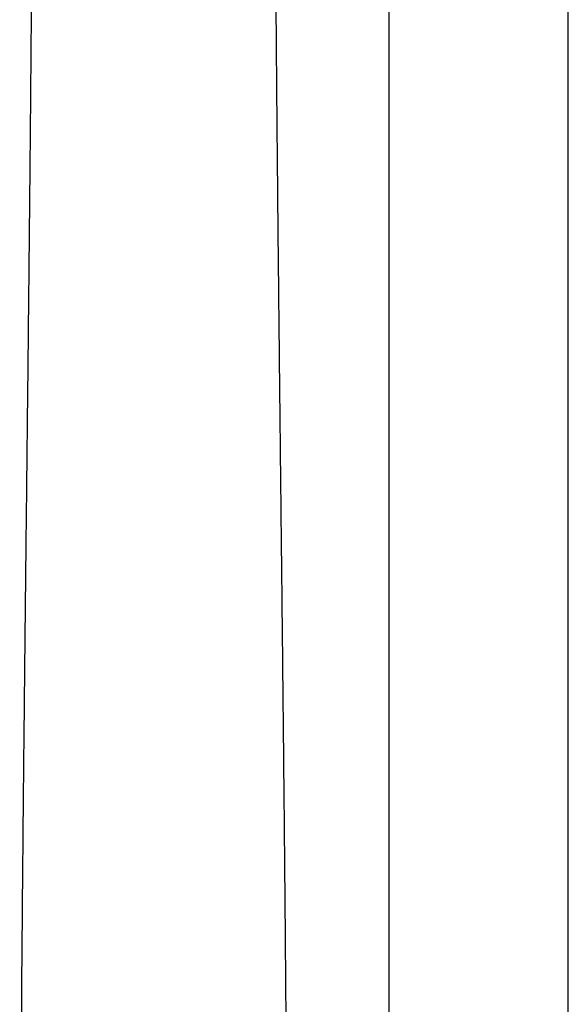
# Model space of a CAD drawing. Header units: millimetres. Extents: x 8 to 976, y 12 to 975.
# Tile 15 of 256: x 355 to 410, y 690 to 788. Entities that reach past the tile are written whole.
import ezdxf

# ---------------------------------------------------------------- set-up
doc = ezdxf.new("R2010")
doc.units = ezdxf.units.MM

msp = doc.modelspace()

# ---------------------------------------------------------------- linework, layer by layer
at = {"color": 7, "linetype": 'Continuous', "lineweight": 30}
for p, q in [((409.587, 650.875), (409.587, 939.673)), ((391.787, 796.442), (391.787, 650.875))]:
    msp.add_line(p, q, dxfattribs=at)
for points, knots in [([(356.293, 790.082), (356.291, 789.887), (356.282, 788.636), (356.264, 786.322), (356.238, 783.14), (356.21, 779.95), (356.181, 776.754), (356.152, 773.64), (356.123, 770.609), (356.094, 767.662), (356.065, 764.71), (356.034, 761.753), (356.004, 758.791), (355.97, 755.628), (355.934, 752.261), (355.895, 748.691), (355.856, 745.116), (355.817, 741.535), (355.778, 737.971), (355.74, 734.425), (355.701, 730.895), (355.663, 727.363), (355.625, 723.732), (355.585, 720.005), (355.546, 716.18), (355.508, 712.353), (355.47, 708.524), (355.434, 704.693), (355.4, 700.933), (355.368, 697.246), (355.338, 693.632), (355.31, 690.017), (355.284, 686.402), (355.258, 682.648), (355.234, 678.756), (355.211, 674.725), (355.191, 670.696), (355.175, 666.67), (355.161, 662.647), (355.151, 658.627), (355.146, 655.738), (355.145, 654.189), (355.145, 653.979)], [0, 0, 0, 0, 0.004405, 0.028242, 0.052088, 0.075943, 0.099807, 0.12368, 0.145572, 0.167471, 0.189378, 0.211293, 0.233214, 0.255144, 0.281467, 0.307801, 0.334143, 0.360494, 0.386852, 0.412746, 0.438647, 0.464552, 0.490461, 0.518444, 0.546429, 0.574415, 0.6024, 0.630383, 0.658363, 0.684739, 0.711109, 0.737472, 0.763825, 0.790168, 0.819553, 0.848921, 0.878269, 0.907594, 0.936894, 0.966166, 0.995408, 1, 1, 1, 1]), ([(381.74, 653.979), (381.739, 654.123), (381.739, 655.538), (381.734, 658.227), (381.725, 662.047), (381.712, 665.87), (381.697, 669.695), (381.679, 673.45), (381.66, 677.134), (381.638, 680.747), (381.615, 684.36), (381.589, 687.975), (381.562, 691.589), (381.533, 695.204), (381.502, 698.819), (381.47, 702.433), (381.437, 706.046), (381.403, 709.636), (381.368, 713.203), (381.332, 716.746), (381.296, 720.288), (381.259, 723.739), (381.224, 727.1), (381.188, 730.37), (381.153, 733.637), (381.117, 736.901), (381.082, 740.162), (381.046, 743.419), (381.012, 746.581), (380.978, 749.65), (380.946, 752.624), (380.914, 755.594), (380.883, 758.56), (380.852, 761.522), (380.822, 764.479), (380.792, 767.432), (380.763, 770.379), (380.735, 773.321), (380.707, 776.258), (380.681, 779.19), (380.656, 782.06), (380.632, 784.868), (380.611, 787.524), (380.598, 789.26), (380.591, 790.082)], [0, 0, 0, 0, 0.003139, 0.030926, 0.05874, 0.086579, 0.114442, 0.142326, 0.168633, 0.194956, 0.221292, 0.24764, 0.273997, 0.300363, 0.326736, 0.353115, 0.379497, 0.405883, 0.431798, 0.457714, 0.483628, 0.509541, 0.533523, 0.557502, 0.581477, 0.605447, 0.629411, 0.653369, 0.677321, 0.699271, 0.721214, 0.743151, 0.76508, 0.787003, 0.808918, 0.830826, 0.852726, 0.874618, 0.896503, 0.91838, 0.940249, 0.960862, 0.981468, 1, 1, 1, 1])]:
    msp.add_open_spline(points, degree=3, knots=knots, dxfattribs=at)

doc.saveas('drawing.dxf')
